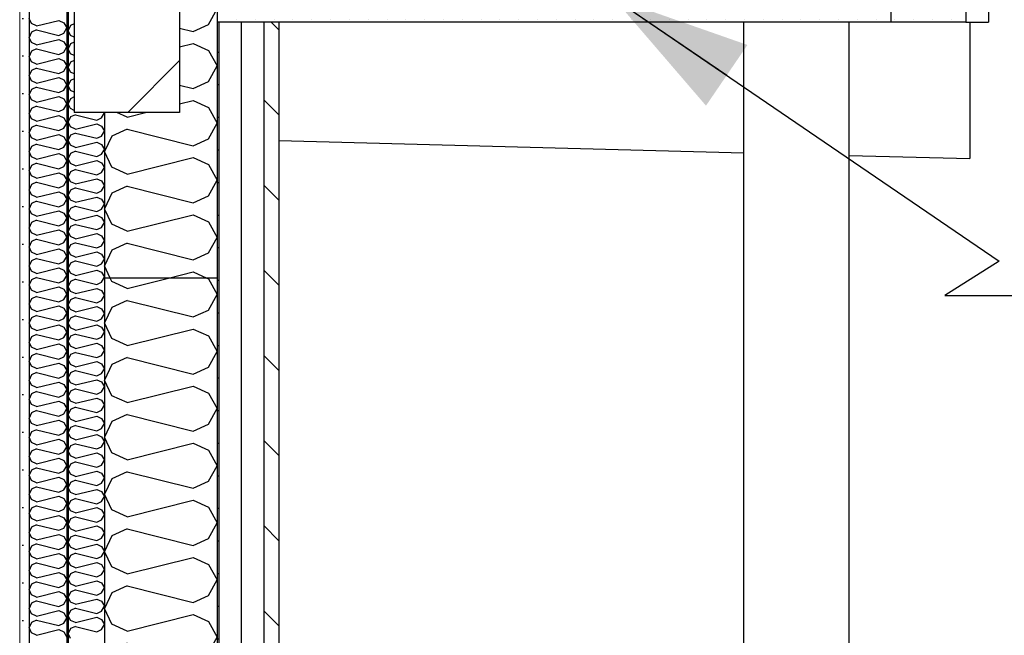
# Model space of a CAD drawing. Header units: millimetres. Extents: x -8544 to 51179, y -2070 to 23603.
# Tile 184 of 190: x 44899 to 46208, y 5655 to 6473. Entities that reach past the tile are written whole.
import ezdxf

# ---------------------------------------------------------------- set-up
doc = ezdxf.new("R2010")
doc.units = ezdxf.units.MM
doc.header["$LTSCALE"] = 0.5
doc.header["$MEASUREMENT"] = 0
doc.linetypes.add('PLINE', pattern=[0])
doc.linetypes.add('Wipeout_Contour', pattern=[2000, 0, -2000])
for name, color, linetype in [('222- Søyler (Nye konstruksjoner)', 7, 'Continuous'), ('223- Bjelker', 7, 'Continuous'), ('223- Bjelker (Skravur)', 7, 'Continuous'), ('231- Bærende yttervegger', 7, 'Continuous'), ('231- Bærende yttervegger (Skravur)', 7, 'Continuous'), ('232- Ikke-bærende yttervegger (Skravur)(Nye konstruksjoner)', 7, 'Continuous'), ('232- Ikke-bærende yttervegger(Nye konstruksjoner)', 7, 'Continuous'), ('235- Utvendig kledning og overflate (Skravur)(Nye konstruksjoner)', 7, 'Continuous'), ('235- Utvendig kledning og overflate(Nye konstruksjoner)', 7, 'Continuous'), ('256- Faste himlinger og overflatebehandling (Skravur)(Nye konstruksjoner)', 7, 'Continuous'), ('256- Faste himlinger og overflatebehandling(Nye konstruksjoner)', 7, 'Continuous'), ('265- Gesimser_ takrenner og nedløp(Nye konstruksjoner)', 7, 'Continuous'), ('832- Tekst bygning(Nye konstruksjoner)', 7, 'Continuous')]:
    doc.layers.add(name, color=color, linetype=linetype)
doc.layers.add('236- Innvendig kledning og overflate(Nye konstruksjoner)', color=7, linetype='Continuous', lineweight=0)
doc.dimstyles.new('GENERATED_STYLE__2', dxfattribs={"dimtxt": 0.18, "dimasz": 182.4, "dimexe": 0.18, "dimexo": 0.0625, "dimgap": 0, "dimtad": 0, "dimtih": 1, "dimtoh": 1, "dimdec": 4, "dimzin": 0, "dimdsep": 46, "dimcen": 0.09, "dimadec": 0, "dimazin": 0, "dimtfac": 1, "dimtdec": 4, "dimtmove": 0, "dimatfit": 3, "dimldrblk": 'ARROWHEAD_5', "dimfxl": 1, "dimtolj": 1, "dimtzin": 0, "dimarcsym": 0})
pattern_1 = [(0, (0, 0), (0, 43.30127), [0, -25]), (0, (12.5, 21.65), (0, 43.30127), [0, -25])]

# ---------------------------------------------------------------- blocks, each defined once
blk = doc.blocks.new('*X12')
at = {"layer": '231- Bærende yttervegger (Skravur)', "linetype": 'PLINE'}
for p, q in [((45012.7, 6679), (45011.9, 6677.3)), ((45021.7, 6656.6), (45011.9, 6677.3)), ((45042.1, 6647.4), (45130, 6669.4)), ((45130, 6669.4), (45150.4, 6660.1)), ((45042.1, 6647.4), (45021.7, 6656.6)), ((45150.4, 6660.1), (45161.9, 6639.4)), ((45150.4, 6618.7), (45161.9, 6639.4)), ((45021.7, 6622.2), (45011.9, 6601.5)), ((45042.1, 6631.4), (45021.7, 6622.2)), ((45042.1, 6631.4), (45130, 6609.4)), ((45130, 6609.4), (45150.4, 6618.7)), ((45021.7, 6580.7), (45011.9, 6601.5)), ((45042.1, 6571.5), (45130, 6593.5)), ((45130, 6593.5), (45150.4, 6584.3)), ((45150.4, 6584.3), (45161.9, 6563.5)), ((45042.1, 6571.5), (45021.7, 6580.7)), ((45150.4, 6542.8), (45161.9, 6563.5)), ((45130, 6533.6), (45150.4, 6542.8)), ((45111.9, 6538.1), (45130, 6533.6)), ((45111.9, 6513.1), (45130, 6517.6)), ((45130, 6517.6), (45150.4, 6508.4)), ((45150.4, 6508.4), (45161.9, 6487.7)), ((45150.4, 6466.9), (45161.9, 6487.7)), ((45130, 6457.7), (45150.4, 6466.9)), ((45111.9, 6462.2), (45130, 6457.7)), ((45111.9, 6437.2), (45130, 6441.7)), ((45130, 6441.7), (45150.4, 6432.5)), ((45150.4, 6432.5), (45161.9, 6411.8)), ((45150.4, 6391.1), (45161.9, 6411.8)), ((45111.9, 6386.3), (45130, 6381.8)), ((45130, 6381.8), (45150.4, 6391.1)), ((45111.9, 6361.3), (45130, 6365.9)), ((45130, 6365.9), (45150.4, 6356.6)), ((45042.1, 6343.9), (45028.6, 6350)), ((45042.1, 6343.9), (45066.6, 6350)), ((45150.4, 6356.6), (45161.9, 6335.9)), ((45150.4, 6315.2), (45161.9, 6335.9)), ((45042.1, 6327.9), (45021.7, 6318.7)), ((45042.1, 6327.9), (45130, 6305.9)), ((45021.7, 6318.7), (45011.9, 6298)), ((45130, 6305.9), (45150.4, 6315.2)), ((45021.7, 6277.2), (45011.9, 6298)), ((45042.1, 6268), (45130, 6290)), ((45130, 6290), (45150.4, 6280.7)), ((45042.1, 6268), (45021.7, 6277.2)), ((45150.4, 6280.7), (45161.9, 6260)), ((45150.4, 6239.3), (45161.9, 6260)), ((45021.7, 6242.8), (45011.9, 6222.1)), ((45042.1, 6252), (45021.7, 6242.8)), ((45042.1, 6252), (45130, 6230)), ((45130, 6230), (45150.4, 6239.3)), ((45021.7, 6201.4), (45011.9, 6222.1)), ((45042.1, 6192.1), (45130, 6214.1)), ((45130, 6214.1), (45150.4, 6204.9)), ((45150.4, 6204.9), (45161.9, 6184.1)), ((45042.1, 6192.1), (45021.7, 6201.4)), ((45042.1, 6176.2), (45021.7, 6166.9)), ((45042.1, 6176.2), (45130, 6154.2)), ((45150.4, 6163.4), (45161.9, 6184.1)), ((45021.7, 6166.9), (45011.9, 6146.2)), ((45130, 6154.2), (45150.4, 6163.4)), ((45019.6, 6130), (45011.9, 6146.2)), ((45097.1, 6130), (45130, 6138.2)), ((45130, 6138.2), (45148.1, 6130))]:
    blk.add_line(p, q, dxfattribs=at)
blk = doc.blocks.new('*X43')
at = {"layer": '232- Ikke-bærende yttervegger (Skravur)(Nye konstruksjoner)', "linetype": 'PLINE'}
for p, q in [((44915.1, 6468.1), (44911.9, 6475)), ((44921.9, 6465), (44915.1, 6468.1)), ((44921.9, 6465), (44951.2, 6472.3)), ((44951.2, 6472.3), (44958, 6469.3)), ((44958, 6469.3), (44961.9, 6462.4)), ((44915.1, 6456.6), (44911.9, 6449.7)), ((44921.9, 6459.7), (44915.1, 6456.6)), ((44921.9, 6459.7), (44951.2, 6452.4)), ((44951.2, 6452.4), (44958, 6455.5)), ((44958, 6455.5), (44961.9, 6462.4)), ((44915.1, 6442.8), (44911.9, 6449.7)), ((44921.9, 6439.7), (44915.1, 6442.8)), ((44921.9, 6439.7), (44951.2, 6447.1)), ((44951.2, 6447.1), (44958, 6444)), ((44958, 6444), (44961.9, 6437.1)), ((44915.1, 6431.3), (44911.9, 6424.4)), ((44921.9, 6434.4), (44915.1, 6431.3)), ((44921.9, 6434.4), (44951.2, 6427.1)), ((44951.2, 6427.1), (44958, 6430.2)), ((44958, 6430.2), (44961.9, 6437.1)), ((44915.1, 6417.5), (44911.9, 6424.4)), ((44921.9, 6414.4), (44915.1, 6417.5)), ((44921.9, 6414.4), (44951.2, 6421.8)), ((44951.2, 6421.8), (44958, 6418.7)), ((44958, 6418.7), (44961.9, 6411.8)), ((44958, 6404.9), (44961.9, 6411.8)), ((44915.1, 6406), (44911.9, 6399.1)), ((44915.1, 6392.2), (44911.9, 6399.1)), ((44921.9, 6409.1), (44915.1, 6406)), ((44921.9, 6409.1), (44951.2, 6401.8)), ((44951.2, 6401.8), (44958, 6404.9)), ((44921.9, 6389.1), (44915.1, 6392.2)), ((44921.9, 6389.1), (44951.2, 6396.5)), ((44951.2, 6396.5), (44958, 6393.4)), ((44958, 6393.4), (44961.9, 6386.5)), ((44958, 6379.6), (44961.9, 6386.5)), ((44915.1, 6380.7), (44911.9, 6373.8)), ((44915.1, 6366.9), (44911.9, 6373.8)), ((44921.9, 6383.8), (44915.1, 6380.7)), ((44921.9, 6383.8), (44951.2, 6376.5)), ((44951.2, 6376.5), (44958, 6379.6)), ((44921.9, 6363.8), (44915.1, 6366.9)), ((44921.9, 6363.8), (44951.2, 6371.2)), ((44951.2, 6371.2), (44958, 6368.1)), ((44958, 6368.1), (44961.9, 6361.2)), ((44958, 6354.3), (44961.9, 6361.2)), ((44915.1, 6355.4), (44911.9, 6348.5)), ((44915.1, 6341.6), (44911.9, 6348.5)), ((44921.9, 6358.5), (44915.1, 6355.4)), ((44921.9, 6358.5), (44951.2, 6351.2)), ((44951.2, 6351.2), (44958, 6354.3)), ((44921.9, 6338.6), (44915.1, 6341.6)), ((44921.9, 6333.2), (44915.1, 6330.2)), ((44921.9, 6338.6), (44951.2, 6345.9)), ((44921.9, 6333.2), (44951.2, 6325.9)), ((44951.2, 6345.9), (44958, 6342.8)), ((44958, 6342.8), (44961.9, 6335.9)), ((44958, 6329), (44961.9, 6335.9)), ((44915.1, 6330.2), (44911.9, 6323.2)), ((44915.1, 6316.3), (44911.9, 6323.2)), ((44921.9, 6313.3), (44951.2, 6320.6)), ((44951.2, 6325.9), (44958, 6329)), ((44951.2, 6320.6), (44958, 6317.5)), ((44921.9, 6313.3), (44915.1, 6316.3)), ((44921.9, 6307.9), (44915.1, 6304.9)), ((44921.9, 6307.9), (44951.2, 6300.6)), ((44958, 6317.5), (44961.9, 6310.6)), ((44958, 6303.7), (44961.9, 6310.6)), ((44915.1, 6304.9), (44911.9, 6298)), ((44915.1, 6291), (44911.9, 6298)), ((44921.9, 6288), (44951.2, 6295.3)), ((44951.2, 6300.6), (44958, 6303.7)), ((44951.2, 6295.3), (44958, 6292.2)), ((44921.9, 6288), (44915.1, 6291)), ((44921.9, 6282.7), (44915.1, 6279.6)), ((44921.9, 6282.7), (44951.2, 6275.3)), ((44958, 6292.2), (44961.9, 6285.3)), ((44958, 6278.4), (44961.9, 6285.3)), ((44915.1, 6279.6), (44911.9, 6272.7)), ((44915.1, 6265.8), (44911.9, 6272.7)), ((44921.9, 6262.7), (44951.2, 6270)), ((44951.2, 6275.3), (44958, 6278.4)), ((44951.2, 6270), (44958, 6266.9)), ((44921.9, 6262.7), (44915.1, 6265.8)), ((44921.9, 6257.4), (44915.1, 6254.3)), ((44921.9, 6257.4), (44951.2, 6250)), ((44958, 6266.9), (44961.9, 6260)), ((44958, 6253.1), (44961.9, 6260)), ((44915.1, 6254.3), (44911.9, 6247.4)), ((44915.1, 6240.5), (44911.9, 6247.4)), ((44921.9, 6237.4), (44951.2, 6244.7)), ((44951.2, 6250), (44958, 6253.1)), ((44951.2, 6244.7), (44958, 6241.6)), ((44958, 6241.6), (44961.9, 6234.7)), ((44915.1, 6229), (44911.9, 6222.1)), ((44921.9, 6237.4), (44915.1, 6240.5)), ((44921.9, 6232.1), (44915.1, 6229)), ((44921.9, 6232.1), (44951.2, 6224.7)), ((44958, 6227.8), (44961.9, 6234.7)), ((44915.1, 6215.2), (44911.9, 6222.1)), ((44921.9, 6212.1), (44951.2, 6219.4)), ((44951.2, 6224.7), (44958, 6227.8)), ((44951.2, 6219.4), (44958, 6216.3)), ((44958, 6216.3), (44961.9, 6209.4)), ((44915.1, 6203.7), (44911.9, 6196.8)), ((44921.9, 6212.1), (44915.1, 6215.2)), ((44921.9, 6206.8), (44915.1, 6203.7)), ((44921.9, 6206.8), (44951.2, 6199.4)), ((44951.2, 6199.4), (44958, 6202.5)), ((44958, 6202.5), (44961.9, 6209.4)), ((44915.1, 6189.9), (44911.9, 6196.8)), ((44921.9, 6186.8), (44915.1, 6189.9)), ((44921.9, 6186.8), (44951.2, 6194.1)), ((44951.2, 6194.1), (44958, 6191)), ((44958, 6191), (44961.9, 6184.1)), ((44915.1, 6178.4), (44911.9, 6171.5)), ((44921.9, 6181.5), (44915.1, 6178.4)), ((44921.9, 6181.5), (44951.2, 6174.1)), ((44951.2, 6174.1), (44958, 6177.2)), ((44958, 6177.2), (44961.9, 6184.1)), ((44915.1, 6164.6), (44911.9, 6171.5)), ((44921.9, 6161.5), (44915.1, 6164.6)), ((44921.9, 6161.5), (44951.2, 6168.8)), ((44951.2, 6168.8), (44958, 6165.8)), ((44958, 6165.8), (44961.9, 6158.8)), ((44915.1, 6153.1), (44911.9, 6146.2)), ((44921.9, 6156.2), (44915.1, 6153.1)), ((44921.9, 6156.2), (44951.2, 6148.9)), ((44951.2, 6148.9), (44958, 6151.9)), ((44958, 6151.9), (44961.9, 6158.8)), ((44915.1, 6139.3), (44911.9, 6146.2)), ((44921.9, 6136.2), (44915.1, 6139.3)), ((44921.9, 6136.2), (44951.2, 6143.5)), ((44951.2, 6143.5), (44958, 6140.5)), ((44958, 6140.5), (44961.9, 6133.6)), ((44915.1, 6127.8), (44911.9, 6120.9)), ((44921.9, 6130.9), (44915.1, 6127.8)), ((44921.9, 6130.9), (44951.2, 6123.6)), ((44951.2, 6123.6), (44958, 6126.6)), ((44958, 6126.6), (44961.9, 6133.6)), ((44915.1, 6114), (44911.9, 6120.9)), ((44921.9, 6110.9), (44915.1, 6114)), ((44921.9, 6110.9), (44951.2, 6118.2)), ((44951.2, 6118.2), (44958, 6115.2)), ((44958, 6115.2), (44961.9, 6108.3)), ((44915.1, 6102.5), (44911.9, 6095.6)), ((44921.9, 6105.6), (44915.1, 6102.5)), ((44921.9, 6105.6), (44951.2, 6098.3)), ((44951.2, 6098.3), (44958, 6101.4)), ((44958, 6101.4), (44961.9, 6108.3)), ((44915.1, 6088.7), (44911.9, 6095.6)), ((44921.9, 6085.6), (44915.1, 6088.7)), ((44921.9, 6085.6), (44951.2, 6093)), ((44951.2, 6093), (44958, 6089.9)), ((44958, 6089.9), (44961.9, 6083)), ((44915.1, 6077.2), (44911.9, 6070.3)), ((44921.9, 6080.3), (44915.1, 6077.2)), ((44921.9, 6080.3), (44951.2, 6073)), ((44951.2, 6073), (44958, 6076.1)), ((44958, 6076.1), (44961.9, 6083)), ((44915.1, 6063.4), (44911.9, 6070.3)), ((44921.9, 6060.3), (44915.1, 6063.4)), ((44921.9, 6060.3), (44951.2, 6067.7)), ((44951.2, 6067.7), (44958, 6064.6)), ((44958, 6064.6), (44961.9, 6057.7)), ((44915.1, 6051.9), (44911.9, 6045)), ((44921.9, 6055), (44915.1, 6051.9)), ((44921.9, 6055), (44951.2, 6047.7)), ((44951.2, 6047.7), (44958, 6050.8)), ((44958, 6050.8), (44961.9, 6057.7)), ((44915.1, 6038.1), (44911.9, 6045)), ((44921.9, 6035), (44915.1, 6038.1)), ((44921.9, 6035), (44951.2, 6042.4)), ((44951.2, 6042.4), (44958, 6039.3)), ((44958, 6039.3), (44961.9, 6032.4)), ((44958, 6025.5), (44961.9, 6032.4)), ((44915.1, 6026.6), (44911.9, 6019.7)), ((44915.1, 6012.8), (44911.9, 6019.7)), ((44921.9, 6029.7), (44915.1, 6026.6)), ((44921.9, 6029.7), (44951.2, 6022.4)), ((44951.2, 6022.4), (44958, 6025.5)), ((44921.9, 6009.7), (44915.1, 6012.8)), ((44921.9, 6009.7), (44951.2, 6017.1)), ((44951.2, 6017.1), (44958, 6014)), ((44958, 6014), (44961.9, 6007.1)), ((44958, 6000.2), (44961.9, 6007.1)), ((44915.1, 6001.3), (44911.9, 5994.4)), ((44915.1, 5987.5), (44911.9, 5994.4)), ((44921.9, 6004.4), (44915.1, 6001.3)), ((44921.9, 6004.4), (44951.2, 5997.1)), ((44951.2, 5997.1), (44958, 6000.2)), ((44921.9, 5984.4), (44915.1, 5987.5)), ((44921.9, 5984.4), (44951.2, 5991.8)), ((44951.2, 5991.8), (44958, 5988.7)), ((44958, 5988.7), (44961.9, 5981.8)), ((44958, 5974.9), (44961.9, 5981.8)), ((44915.1, 5976.1), (44911.9, 5969.1)), ((44915.1, 5962.2), (44911.9, 5969.1)), ((44921.9, 5979.1), (44915.1, 5976.1)), ((44921.9, 5979.1), (44951.2, 5971.8)), ((44951.2, 5971.8), (44958, 5974.9)), ((44921.9, 5959.2), (44915.1, 5962.2)), ((44921.9, 5953.8), (44915.1, 5950.8)), ((44921.9, 5959.2), (44951.2, 5966.5)), ((44921.9, 5953.8), (44951.2, 5946.5)), ((44951.2, 5966.5), (44958, 5963.4)), ((44958, 5963.4), (44961.9, 5956.5)), ((44958, 5949.6), (44961.9, 5956.5)), ((44915.1, 5950.8), (44911.9, 5943.9)), ((44915.1, 5936.9), (44911.9, 5943.9)), ((44921.9, 5933.9), (44951.2, 5941.2)), ((44951.2, 5946.5), (44958, 5949.6)), ((44951.2, 5941.2), (44958, 5938.1)), ((44921.9, 5933.9), (44915.1, 5936.9)), ((44921.9, 5928.5), (44915.1, 5925.5)), ((44921.9, 5928.5), (44951.2, 5921.2)), ((44958, 5938.1), (44961.9, 5931.2)), ((44958, 5924.3), (44961.9, 5931.2)), ((44915.1, 5925.5), (44911.9, 5918.6)), ((44915.1, 5911.7), (44911.9, 5918.6)), ((44921.9, 5908.6), (44951.2, 5915.9)), ((44951.2, 5921.2), (44958, 5924.3)), ((44951.2, 5915.9), (44958, 5912.8)), ((44921.9, 5908.6), (44915.1, 5911.7)), ((44921.9, 5903.3), (44915.1, 5900.2)), ((44921.9, 5903.3), (44951.2, 5895.9)), ((44958, 5912.8), (44961.9, 5905.9)), ((44958, 5899), (44961.9, 5905.9)), ((44915.1, 5900.2), (44911.9, 5893.3)), ((44915.1, 5886.4), (44911.9, 5893.3)), ((44921.9, 5883.3), (44951.2, 5890.6)), ((44951.2, 5895.9), (44958, 5899)), ((44951.2, 5890.6), (44958, 5887.5)), ((44921.9, 5883.3), (44915.1, 5886.4)), ((44921.9, 5878), (44915.1, 5874.9)), ((44921.9, 5878), (44951.2, 5870.6)), ((44958, 5887.5), (44961.9, 5880.6)), ((44958, 5873.7), (44961.9, 5880.6)), ((44915.1, 5874.9), (44911.9, 5868)), ((44915.1, 5861.1), (44911.9, 5868)), ((44921.9, 5858), (44951.2, 5865.3)), ((44951.2, 5870.6), (44958, 5873.7)), ((44951.2, 5865.3), (44958, 5862.2)), ((44958, 5862.2), (44961.9, 5855.3)), ((44915.1, 5849.6), (44911.9, 5842.7)), ((44921.9, 5858), (44915.1, 5861.1)), ((44921.9, 5852.7), (44915.1, 5849.6)), ((44921.9, 5852.7), (44951.2, 5845.3)), ((44958, 5848.4), (44961.9, 5855.3)), ((44915.1, 5835.8), (44911.9, 5842.7)), ((44921.9, 5832.7), (44951.2, 5840)), ((44951.2, 5845.3), (44958, 5848.4)), ((44951.2, 5840), (44958, 5836.9)), ((44958, 5836.9), (44961.9, 5830)), ((44915.1, 5824.3), (44911.9, 5817.4)), ((44921.9, 5832.7), (44915.1, 5835.8)), ((44921.9, 5827.4), (44915.1, 5824.3)), ((44921.9, 5827.4), (44951.2, 5820)), ((44951.2, 5820), (44958, 5823.1)), ((44958, 5823.1), (44961.9, 5830)), ((44915.1, 5810.5), (44911.9, 5817.4)), ((44921.9, 5807.4), (44915.1, 5810.5)), ((44921.9, 5807.4), (44951.2, 5814.7)), ((44951.2, 5814.7), (44958, 5811.6)), ((44958, 5811.6), (44961.9, 5804.7)), ((44915.1, 5799), (44911.9, 5792.1)), ((44921.9, 5802.1), (44915.1, 5799)), ((44921.9, 5802.1), (44951.2, 5794.8)), ((44951.2, 5794.8), (44958, 5797.8)), ((44958, 5797.8), (44961.9, 5804.7)), ((44915.1, 5785.2), (44911.9, 5792.1)), ((44921.9, 5782.1), (44915.1, 5785.2)), ((44921.9, 5782.1), (44951.2, 5789.4)), ((44951.2, 5789.4), (44958, 5786.4)), ((44958, 5786.4), (44961.9, 5779.4)), ((44915.1, 5773.7), (44911.9, 5766.8)), ((44921.9, 5776.8), (44915.1, 5773.7)), ((44921.9, 5776.8), (44951.2, 5769.5)), ((44951.2, 5769.5), (44958, 5772.5)), ((44958, 5772.5), (44961.9, 5779.4)), ((44915.1, 5759.9), (44911.9, 5766.8)), ((44921.9, 5756.8), (44915.1, 5759.9)), ((44921.9, 5756.8), (44951.2, 5764.1)), ((44951.2, 5764.1), (44958, 5761.1)), ((44958, 5761.1), (44961.9, 5754.2)), ((44915.1, 5748.4), (44911.9, 5741.5)), ((44921.9, 5751.5), (44915.1, 5748.4)), ((44921.9, 5751.5), (44951.2, 5744.2)), ((44951.2, 5744.2), (44958, 5747.2)), ((44958, 5747.2), (44961.9, 5754.2)), ((44915.1, 5734.6), (44911.9, 5741.5)), ((44921.9, 5731.5), (44915.1, 5734.6)), ((44921.9, 5731.5), (44951.2, 5738.9)), ((44951.2, 5738.9), (44958, 5735.8)), ((44958, 5735.8), (44961.9, 5728.9)), ((44915.1, 5723.1), (44911.9, 5716.2)), ((44921.9, 5726.2), (44915.1, 5723.1)), ((44921.9, 5726.2), (44951.2, 5718.9)), ((44951.2, 5718.9), (44958, 5722)), ((44958, 5722), (44961.9, 5728.9)), ((44915.1, 5709.3), (44911.9, 5716.2)), ((44921.9, 5706.2), (44915.1, 5709.3)), ((44921.9, 5706.2), (44951.2, 5713.6)), ((44951.2, 5713.6), (44958, 5710.5)), ((44958, 5710.5), (44961.9, 5703.6)), ((44915.1, 5697.8), (44911.9, 5690.9)), ((44921.9, 5700.9), (44915.1, 5697.8)), ((44921.9, 5700.9), (44951.2, 5693.6)), ((44951.2, 5693.6), (44958, 5696.7)), ((44958, 5696.7), (44961.9, 5703.6)), ((44915.1, 5684), (44911.9, 5690.9)), ((44921.9, 5680.9), (44915.1, 5684)), ((44921.9, 5680.9), (44951.2, 5688.3)), ((44951.2, 5688.3), (44958, 5685.2)), ((44958, 5685.2), (44961.9, 5678.3)), ((44915.1, 5672.5), (44911.9, 5665.6)), ((44921.9, 5675.6), (44915.1, 5672.5)), ((44921.9, 5675.6), (44951.2, 5668.3)), ((44951.2, 5668.3), (44958, 5671.4)), ((44958, 5671.4), (44961.9, 5678.3)), ((44915.1, 5658.7), (44911.9, 5665.6)), ((44921.9, 5655.6), (44915.1, 5658.7)), ((44921.9, 5655.6), (44951.2, 5663)), ((44951.2, 5663), (44958, 5659.9)), ((44958, 5659.9), (44961.9, 5653))]:
    blk.add_line(p, q, dxfattribs=at)
blk = doc.blocks.new('*X44')
at = {"layer": '232- Ikke-bærende yttervegger (Skravur)(Nye konstruksjoner)', "linetype": 'PLINE'}
for p, q in [((44967, 6465.4), (44963.9, 6458.8)), ((44971.9, 6467.7), (44967, 6465.4)), ((44967, 6452.2), (44963.9, 6458.8)), ((44971.9, 6449.9), (44967, 6452.2)), ((44967, 6441.2), (44963.9, 6434.5)), ((44971.9, 6443.4), (44967, 6441.2)), ((44967, 6427.9), (44963.9, 6434.5)), ((44971.9, 6425.7), (44967, 6427.9)), ((44967, 6416.9), (44963.9, 6410.3)), ((44971.9, 6419.1), (44967, 6416.9)), ((44967, 6403.6), (44963.9, 6410.3)), ((44971.9, 6401.4), (44967, 6403.6)), ((44967, 6392.6), (44963.9, 6386)), ((44967, 6379.3), (44963.9, 6386)), ((44971.9, 6394.8), (44967, 6392.6)), ((44971.9, 6377.1), (44967, 6379.3)), ((44967, 6368.3), (44963.9, 6361.7)), ((44967, 6355.1), (44963.9, 6361.7)), ((44971.9, 6370.6), (44967, 6368.3)), ((44971.9, 6352.8), (44967, 6355.1)), ((44973.5, 6347), (44967, 6344)), ((44973.5, 6347), (45001.7, 6340)), ((45008.2, 6342.9), (45011.9, 6349.6)), ((45011.6, 6350), (45011.9, 6349.6)), ((44967, 6344), (44963.9, 6337.4)), ((44967, 6330.8), (44963.9, 6337.4)), ((44973.5, 6327.8), (45001.7, 6334.9)), ((45001.7, 6340), (45008.2, 6342.9)), ((45001.7, 6334.9), (45008.2, 6331.9)), ((44973.5, 6327.8), (44967, 6330.8)), ((44973.5, 6322.7), (44967, 6319.8)), ((44973.5, 6322.7), (45001.7, 6315.7)), ((45008.2, 6331.9), (45011.9, 6325.3)), ((45008.2, 6318.6), (45011.9, 6325.3)), ((44967, 6319.8), (44963.9, 6313.1)), ((44967, 6306.5), (44963.9, 6313.1)), ((44973.5, 6303.5), (45001.7, 6310.6)), ((45001.7, 6315.7), (45008.2, 6318.6)), ((45001.7, 6310.6), (45008.2, 6307.6)), ((45008.2, 6307.6), (45011.9, 6301)), ((44967, 6295.5), (44963.9, 6288.8)), ((44973.5, 6303.5), (44967, 6306.5)), ((44973.5, 6298.4), (44967, 6295.5)), ((44973.5, 6298.4), (45001.7, 6291.4)), ((45001.7, 6291.4), (45008.2, 6294.4)), ((45008.2, 6294.4), (45011.9, 6301)), ((44967, 6282.2), (44963.9, 6288.8)), ((44973.5, 6279.3), (44967, 6282.2)), ((44973.5, 6279.3), (45001.7, 6286.3)), ((45001.7, 6286.3), (45008.2, 6283.3)), ((45008.2, 6283.3), (45011.9, 6276.7)), ((44967, 6271.2), (44963.9, 6264.6)), ((44973.5, 6274.2), (44967, 6271.2)), ((44973.5, 6274.2), (45001.7, 6267.1)), ((45001.7, 6267.1), (45008.2, 6270.1)), ((45008.2, 6270.1), (45011.9, 6276.7)), ((44967, 6257.9), (44963.9, 6264.6)), ((44973.5, 6255), (44967, 6257.9)), ((44973.5, 6255), (45001.7, 6262)), ((45001.7, 6262), (45008.2, 6259.1)), ((45008.2, 6259.1), (45011.9, 6252.4)), ((44967, 6246.9), (44963.9, 6240.3)), ((44973.5, 6249.9), (44967, 6246.9)), ((44973.5, 6249.9), (45001.7, 6242.8)), ((45001.7, 6242.8), (45008.2, 6245.8)), ((45008.2, 6245.8), (45011.9, 6252.4)), ((44967, 6233.7), (44963.9, 6240.3)), ((44973.5, 6230.7), (44967, 6233.7)), ((44973.5, 6230.7), (45001.7, 6237.7)), ((45001.7, 6237.7), (45008.2, 6234.8)), ((45008.2, 6234.8), (45011.9, 6228.1)), ((44967, 6222.6), (44963.9, 6216)), ((44967, 6209.4), (44963.9, 6216)), ((44973.5, 6225.6), (44967, 6222.6)), ((44973.5, 6225.6), (45001.7, 6218.6)), ((45001.7, 6218.6), (45008.2, 6221.5)), ((45008.2, 6221.5), (45011.9, 6228.1)), ((44973.5, 6206.4), (44967, 6209.4)), ((44973.5, 6206.4), (45001.7, 6213.5)), ((45001.7, 6213.5), (45008.2, 6210.5)), ((45008.2, 6210.5), (45011.9, 6203.9)), ((45008.2, 6197.2), (45011.9, 6203.9)), ((44967, 6198.4), (44963.9, 6191.7)), ((44967, 6185.1), (44963.9, 6191.7)), ((44973.5, 6201.3), (44967, 6198.4)), ((44973.5, 6201.3), (45001.7, 6194.3)), ((44973.5, 6182.1), (45001.7, 6189.2)), ((45001.7, 6194.3), (45008.2, 6197.2)), ((45001.7, 6189.2), (45008.2, 6186.2)), ((44973.5, 6182.1), (44967, 6185.1)), ((44973.5, 6177), (44967, 6174.1)), ((44973.5, 6177), (45001.7, 6170)), ((45008.2, 6186.2), (45011.9, 6179.6)), ((45008.2, 6173), (45011.9, 6179.6)), ((44967, 6174.1), (44963.9, 6167.4)), ((44967, 6160.8), (44963.9, 6167.4)), ((44973.5, 6157.9), (45001.7, 6164.9)), ((45001.7, 6170), (45008.2, 6173)), ((45001.7, 6164.9), (45008.2, 6161.9)), ((44973.5, 6157.9), (44967, 6160.8)), ((44973.5, 6152.8), (44967, 6149.8)), ((44973.5, 6152.8), (45001.7, 6145.7)), ((45008.2, 6161.9), (45011.9, 6155.3)), ((45008.2, 6148.7), (45011.9, 6155.3)), ((44967, 6149.8), (44963.9, 6143.2)), ((44967, 6136.5), (44963.9, 6143.2)), ((44973.5, 6133.6), (45001.7, 6140.6)), ((45001.7, 6145.7), (45008.2, 6148.7)), ((45001.7, 6140.6), (45008.2, 6137.7)), ((45008.2, 6137.7), (45011.9, 6131)), ((44967, 6125.5), (44963.9, 6118.9)), ((44973.5, 6133.6), (44967, 6136.5)), ((44973.5, 6128.5), (44967, 6125.5)), ((44973.5, 6128.5), (45001.7, 6121.4)), ((45001.7, 6121.4), (45008.2, 6124.4)), ((45008.2, 6124.4), (45011.9, 6131)), ((44967, 6112.2), (44963.9, 6118.9)), ((44973.5, 6109.3), (44967, 6112.2)), ((44973.5, 6109.3), (45001.7, 6116.3)), ((45001.7, 6116.3), (45008.2, 6113.4)), ((45008.2, 6113.4), (45011.9, 6106.7)), ((44967, 6101.2), (44963.9, 6094.6)), ((44973.5, 6104.2), (44967, 6101.2)), ((44973.5, 6104.2), (45001.7, 6097.2)), ((45001.7, 6097.2), (45008.2, 6100.1)), ((45008.2, 6100.1), (45011.9, 6106.7)), ((44967, 6088), (44963.9, 6094.6)), ((44973.5, 6085), (44967, 6088)), ((44973.5, 6085), (45001.7, 6092)), ((45001.7, 6092), (45008.2, 6089.1)), ((45008.2, 6089.1), (45011.9, 6082.5)), ((44967, 6076.9), (44963.9, 6070.3)), ((44973.5, 6079.9), (44967, 6076.9)), ((44973.5, 6079.9), (45001.7, 6072.9)), ((45001.7, 6072.9), (45008.2, 6075.8)), ((45008.2, 6075.8), (45011.9, 6082.5)), ((44967, 6063.7), (44963.9, 6070.3)), ((44973.5, 6060.7), (44967, 6063.7)), ((44973.5, 6060.7), (45001.7, 6067.8)), ((45001.7, 6067.8), (45008.2, 6064.8)), ((45008.2, 6064.8), (45011.9, 6058.2)), ((44967, 6052.7), (44963.9, 6046)), ((44967, 6039.4), (44963.9, 6046)), ((44973.5, 6055.6), (44967, 6052.7)), ((44973.5, 6055.6), (45001.7, 6048.6)), ((45001.7, 6048.6), (45008.2, 6051.5)), ((45008.2, 6051.5), (45011.9, 6058.2)), ((44973.5, 6036.4), (44967, 6039.4)), ((44973.5, 6036.4), (45001.7, 6043.5)), ((45001.7, 6043.5), (45008.2, 6040.5)), ((45008.2, 6040.5), (45011.9, 6033.9)), ((45008.2, 6027.3), (45011.9, 6033.9)), ((44967, 6028.4), (44963.9, 6021.8)), ((44967, 6015.1), (44963.9, 6021.8)), ((44973.5, 6031.3), (44967, 6028.4)), ((44973.5, 6031.3), (45001.7, 6024.3)), ((44973.5, 6012.2), (45001.7, 6019.2)), ((45001.7, 6024.3), (45008.2, 6027.3)), ((45001.7, 6019.2), (45008.2, 6016.2)), ((44973.5, 6012.2), (44967, 6015.1)), ((44973.5, 6007.1), (44967, 6004.1)), ((44973.5, 6007.1), (45001.7, 6000)), ((45008.2, 6016.2), (45011.9, 6009.6)), ((45008.2, 6003), (45011.9, 6009.6)), ((44967, 6004.1), (44963.9, 5997.5)), ((44967, 5990.8), (44963.9, 5997.5)), ((44973.5, 5987.9), (45001.7, 5994.9)), ((45001.7, 6000), (45008.2, 6003)), ((45001.7, 5994.9), (45008.2, 5992)), ((44967, 5979.8), (44963.9, 5973.2)), ((44973.5, 5987.9), (44967, 5990.8)), ((44973.5, 5982.8), (44967, 5979.8)), ((44973.5, 5982.8), (45001.7, 5975.7)), ((45008.2, 5992), (45011.9, 5985.3)), ((45008.2, 5978.7), (45011.9, 5985.3)), ((44967, 5966.6), (44963.9, 5973.2)), ((44973.5, 5963.6), (45001.7, 5970.6)), ((45001.7, 5975.7), (45008.2, 5978.7)), ((45001.7, 5970.6), (45008.2, 5967.7)), ((45008.2, 5967.7), (45011.9, 5961.1)), ((44967, 5955.5), (44963.9, 5948.9)), ((44973.5, 5963.6), (44967, 5966.6)), ((44973.5, 5958.5), (44967, 5955.5)), ((44973.5, 5958.5), (45001.7, 5951.5)), ((45001.7, 5951.5), (45008.2, 5954.4)), ((45008.2, 5954.4), (45011.9, 5961.1)), ((44967, 5942.3), (44963.9, 5948.9)), ((44973.5, 5939.3), (44967, 5942.3)), ((44973.5, 5939.3), (45001.7, 5946.4)), ((45001.7, 5946.4), (45008.2, 5943.4)), ((45008.2, 5943.4), (45011.9, 5936.8)), ((44967, 5931.3), (44963.9, 5924.6)), ((44973.5, 5934.2), (44967, 5931.3)), ((44973.5, 5934.2), (45001.7, 5927.2)), ((45001.7, 5927.2), (45008.2, 5930.1)), ((45008.2, 5930.1), (45011.9, 5936.8)), ((44967, 5918), (44963.9, 5924.6)), ((44973.5, 5915), (44967, 5918)), ((44973.5, 5915), (45001.7, 5922.1)), ((45001.7, 5922.1), (45008.2, 5919.1)), ((45008.2, 5919.1), (45011.9, 5912.5)), ((44967, 5907), (44963.9, 5900.3)), ((44973.5, 5909.9), (44967, 5907)), ((44973.5, 5909.9), (45001.7, 5902.9)), ((45001.7, 5902.9), (45008.2, 5905.9)), ((45008.2, 5905.9), (45011.9, 5912.5)), ((44967, 5893.7), (44963.9, 5900.3)), ((44973.5, 5890.8), (44967, 5893.7)), ((44973.5, 5890.8), (45001.7, 5897.8)), ((45001.7, 5897.8), (45008.2, 5894.8)), ((45008.2, 5894.8), (45011.9, 5888.2)), ((45008.2, 5881.6), (45011.9, 5888.2)), ((44967, 5882.7), (44963.9, 5876.1)), ((44967, 5869.4), (44963.9, 5876.1)), ((44973.5, 5885.7), (44967, 5882.7)), ((44973.5, 5885.7), (45001.7, 5878.6)), ((45001.7, 5878.6), (45008.2, 5881.6)), ((44973.5, 5866.5), (44967, 5869.4)), ((44973.5, 5866.5), (45001.7, 5873.5)), ((45001.7, 5873.5), (45008.2, 5870.6)), ((45008.2, 5870.6), (45011.9, 5863.9)), ((45008.2, 5857.3), (45011.9, 5863.9)), ((44967, 5858.4), (44963.9, 5851.8)), ((44967, 5845.2), (44963.9, 5851.8)), ((44973.5, 5861.4), (44967, 5858.4)), ((44973.5, 5861.4), (45001.7, 5854.3)), ((44973.5, 5842.2), (45001.7, 5849.2)), ((45001.7, 5854.3), (45008.2, 5857.3)), ((45001.7, 5849.2), (45008.2, 5846.3)), ((44973.5, 5842.2), (44967, 5845.2)), ((44973.5, 5837.1), (44967, 5834.1)), ((44973.5, 5837.1), (45001.7, 5830.1)), ((45008.2, 5846.3), (45011.9, 5839.6)), ((45008.2, 5833), (45011.9, 5839.6)), ((44967, 5834.1), (44963.9, 5827.5)), ((44967, 5820.9), (44963.9, 5827.5)), ((44973.5, 5817.9), (45001.7, 5825)), ((45001.7, 5830.1), (45008.2, 5833)), ((45001.7, 5825), (45008.2, 5822)), ((44967, 5809.9), (44963.9, 5803.2)), ((44973.5, 5817.9), (44967, 5820.9)), ((44973.5, 5812.8), (44967, 5809.9)), ((44973.5, 5812.8), (45001.7, 5805.8)), ((45008.2, 5822), (45011.9, 5815.4)), ((45008.2, 5808.7), (45011.9, 5815.4)), ((44967, 5796.6), (44963.9, 5803.2)), ((44973.5, 5793.6), (45001.7, 5800.7)), ((45001.7, 5805.8), (45008.2, 5808.7)), ((45001.7, 5800.7), (45008.2, 5797.7)), ((45008.2, 5797.7), (45011.9, 5791.1)), ((44967, 5785.6), (44963.9, 5778.9)), ((44973.5, 5793.6), (44967, 5796.6)), ((44973.5, 5788.5), (44967, 5785.6)), ((44973.5, 5788.5), (45001.7, 5781.5)), ((45001.7, 5781.5), (45008.2, 5784.5)), ((45008.2, 5784.5), (45011.9, 5791.1)), ((44967, 5772.3), (44963.9, 5778.9)), ((44973.5, 5769.4), (44967, 5772.3)), ((44973.5, 5769.4), (45001.7, 5776.4)), ((45001.7, 5776.4), (45008.2, 5773.4)), ((45008.2, 5773.4), (45011.9, 5766.8)), ((44967, 5761.3), (44963.9, 5754.7)), ((44973.5, 5764.3), (44967, 5761.3)), ((44973.5, 5764.3), (45001.7, 5757.2)), ((45001.7, 5757.2), (45008.2, 5760.2)), ((45008.2, 5760.2), (45011.9, 5766.8)), ((44967, 5748), (44963.9, 5754.7)), ((44973.5, 5745.1), (44967, 5748)), ((44973.5, 5745.1), (45001.7, 5752.1)), ((45001.7, 5752.1), (45008.2, 5749.2)), ((45008.2, 5749.2), (45011.9, 5742.5)), ((44967, 5737), (44963.9, 5730.4)), ((44973.5, 5740), (44967, 5737)), ((44973.5, 5740), (45001.7, 5732.9)), ((45001.7, 5732.9), (45008.2, 5735.9)), ((45008.2, 5735.9), (45011.9, 5742.5)), ((44967, 5723.7), (44963.9, 5730.4)), ((44973.5, 5720.8), (44967, 5723.7)), ((44973.5, 5720.8), (45001.7, 5727.8)), ((45001.7, 5727.8), (45008.2, 5724.9)), ((45008.2, 5724.9), (45011.9, 5718.2)), ((45008.2, 5711.6), (45011.9, 5718.2)), ((44967, 5712.7), (44963.9, 5706.1)), ((44967, 5699.5), (44963.9, 5706.1)), ((44973.5, 5715.7), (44967, 5712.7)), ((44973.5, 5715.7), (45001.7, 5708.6)), ((45001.7, 5708.6), (45008.2, 5711.6)), ((44973.5, 5696.5), (44967, 5699.5)), ((44973.5, 5696.5), (45001.7, 5703.5)), ((45001.7, 5703.5), (45008.2, 5700.6)), ((45008.2, 5700.6), (45011.9, 5694)), ((45008.2, 5687.3), (45011.9, 5694)), ((44967, 5688.4), (44963.9, 5681.8)), ((44967, 5675.2), (44963.9, 5681.8)), ((44973.5, 5691.4), (44967, 5688.4)), ((44973.5, 5691.4), (45001.7, 5684.4)), ((44973.5, 5672.2), (45001.7, 5679.3)), ((45001.7, 5684.4), (45008.2, 5687.3)), ((45001.7, 5679.3), (45008.2, 5676.3)), ((44973.5, 5672.2), (44967, 5675.2)), ((44973.5, 5667.1), (44967, 5664.2)), ((44973.5, 5667.1), (45001.7, 5660.1)), ((45008.2, 5676.3), (45011.9, 5669.7)), ((45008.2, 5663), (45011.9, 5669.7)), ((44967, 5664.2), (44963.9, 5657.5)), ((44967, 5650.9), (44963.9, 5657.5)), ((45001.7, 5660.1), (45008.2, 5663))]:
    blk.add_line(p, q, dxfattribs=at)
blk = doc.blocks.new('*X77')
at = {"layer": '232- Ikke-bærende yttervegger (Skravur)(Nye konstruksjoner)', "linetype": 'PLINE'}
for p, q in [((45021.7, 6125.5), (45019.6, 6130)), ((45042.1, 6116.2), (45021.7, 6125.5)), ((45042.1, 6116.2), (45097.1, 6130)), ((45148.1, 6130), (45150.4, 6129)), ((45150.4, 6129), (45161.9, 6108.3)), ((45042.1, 6100.3), (45021.7, 6091)), ((45042.1, 6100.3), (45130, 6078.3)), ((45150.4, 6087.5), (45161.9, 6108.3)), ((45021.7, 6091), (45011.9, 6070.3)), ((45130, 6078.3), (45150.4, 6087.5)), ((45021.7, 6049.6), (45011.9, 6070.3)), ((45042.1, 6040.3), (45130, 6062.3)), ((45130, 6062.3), (45150.4, 6053.1)), ((45042.1, 6040.3), (45021.7, 6049.6)), ((45150.4, 6053.1), (45161.9, 6032.4)), ((45150.4, 6011.7), (45161.9, 6032.4)), ((45042.1, 6024.4), (45021.7, 6015.2)), ((45042.1, 6024.4), (45130, 6002.4)), ((45021.7, 6015.2), (45011.9, 5994.4)), ((45130, 6002.4), (45150.4, 6011.7)), ((45021.7, 5973.7), (45011.9, 5994.4)), ((45042.1, 5964.5), (45130, 5986.5)), ((45130, 5986.5), (45150.4, 5977.2)), ((45042.1, 5964.5), (45021.7, 5973.7)), ((45150.4, 5977.2), (45161.9, 5956.5)), ((45150.4, 5935.8), (45161.9, 5956.5)), ((45042.1, 5948.5), (45021.7, 5939.3)), ((45042.1, 5948.5), (45130, 5926.5)), ((45021.7, 5939.3), (45011.9, 5918.6)), ((45130, 5926.5), (45150.4, 5935.8)), ((45021.7, 5897.8), (45011.9, 5918.6)), ((45042.1, 5888.6), (45130, 5910.6)), ((45130, 5910.6), (45150.4, 5901.3)), ((45150.4, 5901.3), (45161.9, 5880.6)), ((45042.1, 5888.6), (45021.7, 5897.8)), ((45150.4, 5859.9), (45161.9, 5880.6)), ((45021.7, 5863.4), (45011.9, 5842.7)), ((45042.1, 5872.6), (45021.7, 5863.4)), ((45042.1, 5872.6), (45130, 5850.7)), ((45130, 5850.7), (45150.4, 5859.9)), ((45021.7, 5822), (45011.9, 5842.7)), ((45042.1, 5812.7), (45130, 5834.7)), ((45130, 5834.7), (45150.4, 5825.5)), ((45150.4, 5825.5), (45161.9, 5804.7)), ((45042.1, 5812.7), (45021.7, 5822)), ((45042.1, 5796.8), (45021.7, 5787.5)), ((45042.1, 5796.8), (45130, 5774.8)), ((45150.4, 5784), (45161.9, 5804.7)), ((45021.7, 5787.5), (45011.9, 5766.8)), ((45130, 5774.8), (45150.4, 5784)), ((45021.7, 5746.1), (45011.9, 5766.8)), ((45042.1, 5736.8), (45130, 5758.8)), ((45130, 5758.8), (45150.4, 5749.6)), ((45042.1, 5736.8), (45021.7, 5746.1)), ((45150.4, 5749.6), (45161.9, 5728.9)), ((45042.1, 5720.9), (45021.7, 5711.6)), ((45042.1, 5720.9), (45130, 5698.9)), ((45150.4, 5708.1), (45161.9, 5728.9)), ((45021.7, 5711.6), (45011.9, 5690.9)), ((45130, 5698.9), (45150.4, 5708.1)), ((45021.7, 5670.2), (45011.9, 5690.9)), ((45042.1, 5661), (45130, 5683)), ((45130, 5683), (45150.4, 5673.7)), ((45042.1, 5661), (45021.7, 5670.2)), ((45150.4, 5673.7), (45161.9, 5653)), ((45150.4, 5632.3), (45161.9, 5653)), ((45042.1, 5645), (45021.7, 5635.8)), ((45042.1, 5645), (45130, 5623)), ((45021.7, 5635.8), (45011.9, 5615)), ((45130, 5623), (45150.4, 5632.3)), ((45021.7, 5594.3), (45011.9, 5615)), ((45042.1, 5585.1), (45130, 5607.1)), ((45130, 5607.1), (45150.4, 5597.8)), ((45042.1, 5585.1), (45021.7, 5594.3)), ((45150.4, 5597.8), (45161.9, 5577.1)), ((45150.4, 5556.4), (45161.9, 5577.1)), ((45042.1, 5569.1), (45021.7, 5559.9)), ((45042.1, 5569.1), (45130, 5547.1)), ((45021.7, 5559.9), (45011.9, 5539.2)), ((45130, 5547.1), (45150.4, 5556.4)), ((45021.7, 5518.4), (45011.9, 5539.2)), ((45042.1, 5509.2), (45130, 5531.2)), ((45130, 5531.2), (45150.4, 5521.9)), ((45150.4, 5521.9), (45161.9, 5501.2)), ((45042.1, 5509.2), (45021.7, 5518.4)), ((45150.4, 5480.5), (45161.9, 5501.2)), ((45021.7, 5484), (45011.9, 5463.3)), ((45042.1, 5493.3), (45021.7, 5484)), ((45042.1, 5493.3), (45130, 5471.3)), ((45130, 5471.3), (45150.4, 5480.5)), ((45021.7, 5442.6), (45011.9, 5463.3)), ((45042.1, 5433.3), (45130, 5455.3)), ((45130, 5455.3), (45150.4, 5446.1)), ((45150.4, 5446.1), (45161.9, 5425.3)), ((45042.1, 5433.3), (45021.7, 5442.6)), ((45042.1, 5417.4), (45021.7, 5408.1)), ((45042.1, 5417.4), (45130, 5395.4)), ((45150.4, 5404.6), (45161.9, 5425.3)), ((45021.7, 5408.1), (45011.9, 5387.4)), ((45130, 5395.4), (45150.4, 5404.6)), ((45021.7, 5366.7), (45011.9, 5387.4)), ((45042.1, 5357.4), (45130, 5379.4)), ((45130, 5379.4), (45150.4, 5370.2)), ((45042.1, 5357.4), (45021.7, 5366.7)), ((45150.4, 5370.2), (45161.9, 5349.5)), ((45042.1, 5341.5), (45021.7, 5332.3)), ((45042.1, 5341.5), (45130, 5319.5)), ((45150.4, 5328.7), (45161.9, 5349.5)), ((45021.7, 5332.3), (45011.9, 5311.5)), ((45130, 5319.5), (45150.4, 5328.7)), ((45021.7, 5290.8), (45011.9, 5311.5)), ((45042.1, 5281.6), (45130, 5303.6)), ((45130, 5303.6), (45150.4, 5294.3)), ((45042.1, 5281.6), (45021.7, 5290.8)), ((45150.4, 5294.3), (45161.9, 5273.6)), ((45150.4, 5252.9), (45161.9, 5273.6)), ((45042.1, 5265.6), (45021.7, 5256.4)), ((45042.1, 5265.6), (45130, 5243.6)), ((45021.7, 5256.4), (45011.9, 5235.6)), ((45130, 5243.6), (45150.4, 5252.9)), ((45021.7, 5214.9), (45011.9, 5235.6)), ((45042.1, 5205.7), (45130, 5227.7)), ((45130, 5227.7), (45150.4, 5218.4)), ((45042.1, 5205.7), (45021.7, 5214.9)), ((45150.4, 5218.4), (45161.9, 5197.7)), ((45150.4, 5177), (45161.9, 5197.7)), ((45042.1, 5189.7), (45021.7, 5180.5)), ((45042.1, 5189.7), (45130, 5167.7)), ((45021.7, 5180.5), (45011.9, 5159.8)), ((45130, 5167.7), (45150.4, 5177)), ((45021.7, 5139), (45011.9, 5159.8)), ((45042.1, 5129.8), (45130, 5151.8)), ((45130, 5151.8), (45150.4, 5142.6)), ((45150.4, 5142.6), (45161.9, 5121.8)), ((45042.1, 5129.8), (45021.7, 5139)), ((45150.4, 5101.1), (45161.9, 5121.8)), ((45021.7, 5104.6), (45011.9, 5083.9)), ((45042.1, 5113.9), (45021.7, 5104.6)), ((45042.1, 5113.9), (45130, 5091.9)), ((45130, 5091.9), (45150.4, 5101.1)), ((45021.7, 5063.2), (45011.9, 5083.9)), ((45042.1, 5053.9), (45130, 5075.9)), ((45130, 5075.9), (45150.4, 5066.7)), ((45150.4, 5066.7), (45161.9, 5046)), ((45042.1, 5053.9), (45021.7, 5063.2)), ((45042.1, 5038), (45021.7, 5028.7)), ((45042.1, 5038), (45130, 5016)), ((45150.4, 5025.2), (45161.9, 5046)), ((45021.7, 5028.7), (45011.9, 5008)), ((45130, 5016), (45150.4, 5025.2)), ((45021.7, 4987.3), (45011.9, 5008)), ((45042.1, 4978), (45130, 5000)), ((45130, 5000), (45150.4, 4990.8)), ((45042.1, 4978), (45021.7, 4987.3)), ((45150.4, 4990.8), (45161.9, 4970.1)), ((45042.1, 4962.1), (45021.7, 4952.9)), ((45042.1, 4962.1), (45130, 4940.1)), ((45150.4, 4949.4), (45161.9, 4970.1)), ((45021.7, 4952.9), (45011.9, 4932.1)), ((45130, 4940.1), (45150.4, 4949.4)), ((45021.7, 4911.4), (45011.9, 4932.1)), ((45042.1, 4902.2), (45130, 4924.2)), ((45130, 4924.2), (45150.4, 4914.9)), ((45042.1, 4902.2), (45021.7, 4911.4)), ((45150.4, 4914.9), (45161.9, 4894.2)), ((45150.4, 4873.5), (45161.9, 4894.2)), ((45042.1, 4886.2), (45021.7, 4877)), ((45042.1, 4886.2), (45130, 4864.2)), ((45021.7, 4877), (45011.9, 4856.3)), ((45130, 4864.2), (45150.4, 4873.5)), ((45021.7, 4835.5), (45011.9, 4856.3)), ((45042.1, 4826.3), (45130, 4848.3)), ((45130, 4848.3), (45150.4, 4839)), ((45042.1, 4826.3), (45021.7, 4835.5)), ((45150.4, 4839), (45161.9, 4818.3)), ((45150.4, 4797.6), (45161.9, 4818.3)), ((45042.1, 4810.3), (45021.7, 4801.1)), ((45042.1, 4810.3), (45130, 4788.3)), ((45021.7, 4801.1), (45011.9, 4780.4)), ((45130, 4788.3), (45150.4, 4797.6)), ((45021.7, 4759.7), (45011.9, 4780.4)), ((45042.1, 4750.4), (45130, 4772.4)), ((45130, 4772.4), (45150.4, 4763.2)), ((45150.4, 4763.2), (45161.9, 4742.4)), ((45042.1, 4750.4), (45021.7, 4759.7)), ((45150.4, 4721.7), (45161.9, 4742.4)), ((45021.7, 4725.2), (45019.3, 4720)), ((45042.1, 4734.5), (45021.7, 4725.2)), ((45042.1, 4734.5), (45099.9, 4720)), ((45146.6, 4720), (45150.4, 4721.7))]:
    blk.add_line(p, q, dxfattribs=at)
blk = doc.blocks.new('ARROWHEAD_5')
at = {"linetype": 'Continuous'}
blk.add_hatch(color=256, dxfattribs=at).paths.add_polyline_path([(-1, 0.2679), (0, 0), (-1, -0.2679)])
blk.add_line((0, 0), (-1, 0), dxfattribs=at)

msp = doc.modelspace()

# ---------------------------------------------------------------- hatches: boundary and pattern name
at = {"layer": '223- Bjelker (Skravur)', "linetype": 'Continuous'}
h = msp.add_hatch(dxfattribs=at)
h.set_pattern_fill('Skrålinjer_3', color=256, style=0, pattern_type=2)
h.set_pattern_definition([(45, (0, 0), (-127.2792, 127.2792), [])])
h.paths.add_polyline_path([(44971.9, 6570), (44971.9, 6350), (45111.9, 6350), (45111.9, 6566.3)])
at = {"layer": '232- Ikke-bærende yttervegger (Skravur)(Nye konstruksjoner)', "linetype": 'Continuous'}
h = msp.add_hatch(dxfattribs=at)
h.set_pattern_fill('Gips', color=256, style=0, pattern_type=2)
h.set_pattern_definition([(270, (0, 0), (86.60254, 0), [0, -50]), (270, (43.3, -25), (86.60254, 0), [0, -50])])
h.paths.add_polyline_path([(44899.4, 3820), (44911.9, 3820), (44911.9, 6600), (44899.4, 6600)])
msp.add_hatch(color=256, dxfattribs=at).paths.add_polyline_path([(44963.9, 6570.2), (44961.9, 6570.3), (44961.9, 3820), (44963.9, 3820)])
at = {"layer": '235- Utvendig kledning og overflate (Skravur)(Nye konstruksjoner)', "linetype": 'Continuous'}
h = msp.add_hatch(dxfattribs=at)
h.set_pattern_fill('Prikker_tett', color=256, style=0, pattern_type=2)
h.set_pattern_definition(pattern_1)
h.paths.add_polyline_path([(45161.9, 6470), (45161.9, 4720), (45163.9, 4720), (45163.9, 6470)])
h = msp.add_hatch(dxfattribs=at)
h.set_pattern_fill('Skrålinjer_2', color=256, style=0, pattern_type=2)
h.set_pattern_definition([(315, (0, 0), (56.56854, 56.56854), [80, 0])])
h.paths.add_polyline_path([(45223.9, 6470), (45223.9, 4720), (45243.9, 4720), (45243.9, 6470)])

# ---------------------------------------------------------------- linework, layer by layer
at = {"linetype": 'PLINE'}
msp.add_line((45161.9, 6130), (45011.9, 6130), dxfattribs=at)
at = {"layer": '222- Søyler (Nye konstruksjoner)', "linetype": 'PLINE'}
for p, q in [((45861.9, 3820), (45861.9, 6470)), ((46001.9, 3820), (46001.9, 6470))]:
    msp.add_line(p, q, dxfattribs=at)
at = {"layer": '223- Bjelker', "linetype": 'PLINE'}
for p, q in [((44971.9, 6570), (44971.9, 6350)), ((45111.9, 6570), (45111.9, 6350)), ((46161.9, 6470), (46161.9, 6288.8)), ((45011.9, 6350), (44971.9, 6350)), ((45111.9, 6350), (45011.9, 6350)), ((45011.9, 6350), (45011.9, 6350)), ((45243.9, 6312.8), (45861.9, 6296.6)), ((46001.9, 6292.9), (46161.9, 6288.8))]:
    msp.add_line(p, q, dxfattribs=at)
at = {"layer": '231- Bærende yttervegger', "linetype": 'PLINE'}
msp.add_line((45011.9, 6350), (45011.9, 6130), dxfattribs=at)
at = {"layer": '231- Bærende yttervegger', "linetype": 'PLINE', "flags": 128}
msp.add_lwpolyline([(45161.9, 6545), (45161.9, 6470), (45161.9, 6130)], dxfattribs=at)
at = {"layer": '232- Ikke-bærende yttervegger(Nye konstruksjoner)', "linetype": 'PLINE'}
for p, q in [((44911.9, 6600), (44911.9, 3820)), ((44961.9, 6600), (44961.9, 3820)), ((44963.9, 6600), (44963.9, 3820)), ((45011.9, 6350), (45011.9, 3820)), ((45011.9, 6130), (45011.9, 4720))]:
    msp.add_line(p, q, dxfattribs=at)
at = {"layer": '235- Utvendig kledning og overflate(Nye konstruksjoner)', "linetype": 'PLINE'}
for p, q in [((45223.9, 6470), (45223.9, 4720)), ((45243.9, 6470), (45243.9, 4720))]:
    msp.add_line(p, q, dxfattribs=at)
at = {"layer": '236- Innvendig kledning og overflate(Nye konstruksjoner)', "linetype": 'PLINE'}
msp.add_line((44899.4, 6600), (44899.4, 3820), dxfattribs=at)
at = {"layer": '256- Faste himlinger og overflatebehandling(Nye konstruksjoner)', "linetype": 'PLINE'}
for p, q in [((46056.9, 6470), (45243.9, 6470)), ((46156.9, 6470), (46056.9, 6470))]:
    msp.add_line(p, q, dxfattribs=at)
at = {"layer": '265- Gesimser_ takrenner og nedløp(Nye konstruksjoner)', "linetype": 'PLINE'}
for p, q in [((46186.9, 7127.9), (46186.9, 6470)), ((46056.9, 6836.9), (46056.9, 6470)), ((46156.9, 6545), (46156.9, 6470)), ((46156.9, 6470), (46186.9, 6470))]:
    msp.add_line(p, q, dxfattribs=at)

# ---------------------------------------------------------------- block references
at = {"layer": '231- Bærende yttervegger'}
msp.add_blockref('*X12', (0, 0), dxfattribs=at)
at = {"layer": '232- Ikke-bærende yttervegger(Nye konstruksjoner)'}
for name in ['*X43', '*X44']:
    msp.add_blockref(name, (0, 0), dxfattribs=at)

# ---------------------------------------------------------------- leaders
at = {"layer": '832- Tekst bygning(Nye konstruksjoner)', "linetype": 'PLINE', "annotation_type": 0, "has_hookline": 1, "hookline_direction": 0, "text_width": 631.6}
msp.add_leader([(45688.3, 6502.2), (46201, 6152.3), (46128.8, 6106.9), (46311.2, 6106.9)], dimstyle='GENERATED_STYLE__2', dxfattribs=at)

# ---------------------------------------------------------------- next in the draw order: wipeouts: each hides what was drawn before it
at = {"linetype": 'Wipeout_Contour', "ltscale": 182129.338412}
msp.add_wipeout([(45163.9, 6470), (45163.9, 4720), (45193.9, 4720), (45193.9, 6470)], dxfattribs=at).dxf.layer = '235- Utvendig kledning og overflate (Skravur)(Nye konstruksjoner)'

# ---------------------------------------------------------------- next in the draw order: hatches: boundary and pattern name
at = {"layer": '256- Faste himlinger og overflatebehandling (Skravur)(Nye konstruksjoner)', "linetype": 'Continuous'}
h = msp.add_hatch(dxfattribs=at)
h.set_pattern_fill('Prikker_tett', color=256, style=0, pattern_type=2)
h.set_pattern_definition(pattern_1)
h.paths.add_polyline_path([(46156.9, 6470), (46156.9, 6545), (45161.9, 6545), (45161.9, 6470)])

# ---------------------------------------------------------------- next in the draw order: linework, layer by layer
at = {"layer": '232- Ikke-bærende yttervegger(Nye konstruksjoner)', "linetype": 'PLINE'}
msp.add_line((45161.9, 6130), (45161.9, 4720), dxfattribs=at)
at = {"layer": '235- Utvendig kledning og overflate(Nye konstruksjoner)', "linetype": 'PLINE'}
for p, q in [((45163.9, 6470), (45163.9, 4720)), ((45193.9, 6470), (45193.9, 4720))]:
    msp.add_line(p, q, dxfattribs=at)
at = {"layer": '256- Faste himlinger og overflatebehandling(Nye konstruksjoner)', "linetype": 'PLINE', "flags": 128}
msp.add_lwpolyline([(45243.9, 6470), (45223.9, 6470), (45193.9, 6470), (45163.9, 6470), (45161.9, 6470)], dxfattribs=at)

# ---------------------------------------------------------------- next in the draw order: block references
at = {"layer": '232- Ikke-bærende yttervegger(Nye konstruksjoner)'}
msp.add_blockref('*X77', (0, 0), dxfattribs=at)

doc.saveas('drawing.dxf')
